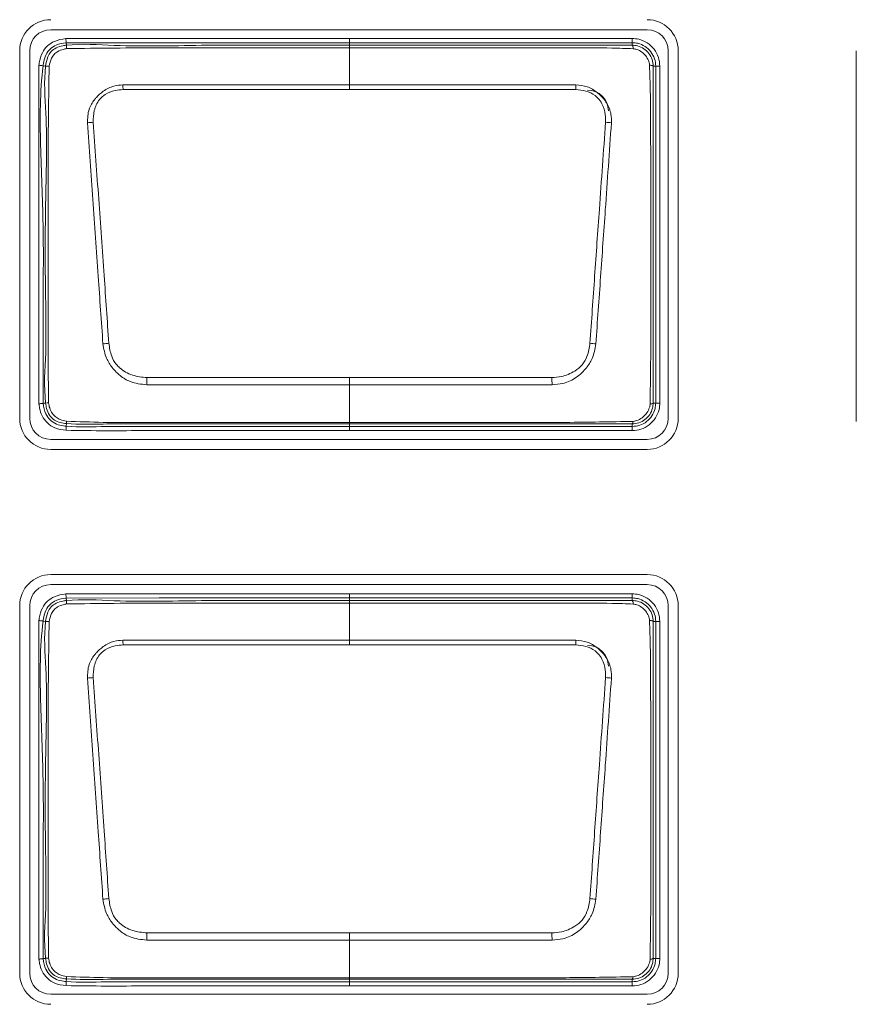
# Model space of a CAD drawing. Header units: millimetres. Extents: x 0 to 1118, y 0 to 864.
# Tile 121 of 256: x 249.48 to 254.51, y 415.21 to 421.13. Entities that reach past the tile are written whole.
import ezdxf

# ---------------------------------------------------------------- set-up
doc = ezdxf.new("R2010")
doc.units = ezdxf.units.MM

msp = doc.modelspace()

# ---------------------------------------------------------------- linework, layer by layer
at = {"color": 7, "linetype": 'Continuous', "lineweight": 15}
for p, q in [((249.6686, 421.0718), (253.2536, 421.0718)), ((249.4823, 420.9458), (249.4823, 418.7358)), ((249.5426, 418.7358), (249.5426, 420.9458)), ((253.3796, 420.9458), (253.3796, 418.7358)), ((253.4399, 418.7358), (253.4399, 420.9458)), ((254.5098, 420.9458), (254.5098, 418.7178)), ((253.2536, 418.6098), (249.6686, 418.6098)), ((249.6686, 418.5495), (253.2536, 418.5495)), ((253.2536, 417.7971), (249.6686, 417.7971)), ((249.6686, 417.7368), (253.2536, 417.7368)), ((249.4823, 417.6108), (249.4823, 415.4008)), ((249.5426, 415.4008), (249.5426, 417.6108)), ((253.3796, 417.6108), (253.3796, 415.4008)), ((253.4399, 415.4008), (253.4399, 417.6108)), ((253.2536, 415.2748), (249.6686, 415.2748))]:
    msp.add_line(p, q, dxfattribs=at)
at = {"color": 9, "linetype": 'Continuous', "lineweight": 0}
for p, q in [((249.7618, 420.9939), (249.7636, 420.9787)), ((251.4636, 420.994), (251.4636, 421.019)), ((251.4636, 421.019), (253.1636, 421.019)), ((251.4636, 420.9787), (251.4636, 420.994)), ((253.1636, 420.994), (251.4636, 420.994)), ((253.1636, 420.994), (253.1636, 421.019)), ((253.1636, 420.9787), (253.1636, 420.994)), ((251.4636, 420.9787), (251.4636, 420.9627)), ((251.4636, 420.7402), (251.4636, 420.9627)), ((249.6382, 420.8534), (249.623, 420.8553)), ((253.3043, 420.8533), (253.289, 420.8533)), ((253.3043, 418.8283), (253.3043, 420.8533)), ((253.3043, 420.8533), (253.3293, 420.8533)), ((253.3293, 420.8533), (253.3293, 418.8283)), ((251.4636, 420.7122), (250.1035, 420.7122)), ((251.4636, 420.7402), (251.4636, 420.7122)), ((252.8237, 420.7122), (251.4636, 420.7122)), ((251.4636, 418.9809), (251.4636, 418.9378)), ((251.4636, 418.7117), (251.4636, 418.9378)), ((249.623, 418.8265), (249.6382, 418.8283)), ((253.289, 418.8283), (253.3043, 418.8283)), ((253.3043, 418.8283), (253.3293, 418.8283)), ((249.7637, 418.7046), (249.7625, 418.6892)), ((251.4636, 418.7117), (251.4636, 418.7031)), ((251.4636, 418.7031), (251.4636, 418.6876)), ((251.4636, 418.6876), (253.1635, 418.6876)), ((251.4636, 418.6626), (251.4636, 418.6876)), ((253.1635, 418.6876), (253.1635, 418.7029)), ((253.1635, 418.6876), (253.1635, 418.6626)), ((253.1635, 418.6626), (251.4636, 418.6626)), ((251.4636, 417.6565), (251.4636, 417.6815)), ((251.4636, 417.6815), (253.1636, 417.6815)), ((253.1636, 417.6565), (253.1636, 417.6815)), ((249.7618, 417.6564), (249.7636, 417.6412)), ((251.4636, 417.6412), (251.4636, 417.6565)), ((253.1636, 417.6565), (251.4636, 417.6565)), ((251.4636, 417.6412), (251.4636, 417.6252)), ((251.4636, 417.4027), (251.4636, 417.6252)), ((253.1636, 417.6412), (253.1636, 417.6565)), ((249.6382, 417.5159), (249.623, 417.5178)), ((253.3043, 417.5158), (253.289, 417.5158)), ((253.3043, 415.4908), (253.3043, 417.5158)), ((253.3043, 417.5158), (253.3293, 417.5158)), ((253.3293, 417.5158), (253.3293, 415.4908)), ((251.4636, 417.3747), (250.1035, 417.3747)), ((251.4636, 417.4027), (251.4636, 417.3747)), ((252.8237, 417.3747), (251.4636, 417.3747)), ((251.4636, 415.6434), (251.4636, 415.6003)), ((251.4636, 415.3742), (251.4636, 415.6003)), ((249.623, 415.489), (249.6382, 415.4908)), ((253.289, 415.4908), (253.3043, 415.4908)), ((253.3043, 415.4908), (253.3293, 415.4908)), ((249.7637, 415.3671), (249.7625, 415.3517)), ((251.4636, 415.3742), (251.4636, 415.3656)), ((251.4636, 415.3656), (251.4636, 415.3501)), ((253.1635, 415.3501), (253.1635, 415.3654)), ((251.4636, 415.3501), (253.1635, 415.3501)), ((251.4636, 415.3251), (251.4636, 415.3501)), ((253.1635, 415.3251), (251.4636, 415.3251)), ((253.1635, 415.3501), (253.1635, 415.3251))]:
    msp.add_line(p, q, dxfattribs=at)
at = {"color": 9, "linetype": 'Continuous', "lineweight": 0, "flags": 128}
for points in [[(249.759, 421.0188), (249.7596, 421.014), (249.7601, 421.0094), (249.7606, 421.0051), (249.761, 421.0014), (249.7613, 420.9983), (249.7616, 420.9959), (249.7618, 420.9945), (249.7618, 420.9939)], [(251.4636, 420.994), (251.4136, 420.994), (251.2136, 420.994), (250.8136, 420.994), (250.3206, 420.994), (249.7618, 420.9939)], [(249.5982, 420.8584), (249.603, 420.8578), (249.6076, 420.8572), (249.6119, 420.8567), (249.6156, 420.8562), (249.6187, 420.8558), (249.621, 420.8555), (249.6225, 420.8554), (249.623, 420.8553)], [(251.4636, 420.7402), (251.7618, 420.7402), (252.8249, 420.7402)], [(250.2471, 418.9809), (251.2999, 418.9809), (251.4636, 418.9809)], [(251.4636, 418.9809), (251.6273, 418.9809), (252.6801, 418.9809)], [(251.4636, 418.9378), (251.1654, 418.9378), (250.2457, 418.9379)], [(252.6815, 418.9379), (251.6273, 418.9378), (251.4636, 418.9378)], [(249.5981, 418.8237), (249.6029, 418.8243), (249.6076, 418.8248), (249.6118, 418.8253), (249.6156, 418.8257), (249.6187, 418.826), (249.621, 418.8263), (249.6224, 418.8265), (249.623, 418.8265)], [(249.7604, 418.6643), (249.7608, 418.6691), (249.7612, 418.6738), (249.7615, 418.678), (249.7618, 418.6818), (249.7621, 418.6849), (249.7623, 418.6872), (249.7624, 418.6887), (249.7625, 418.6892)], [(249.759, 417.6813), (249.7596, 417.6765), (249.7601, 417.6719), (249.7606, 417.6676), (249.761, 417.6639), (249.7613, 417.6608), (249.7616, 417.6584), (249.7618, 417.657), (249.7618, 417.6564)], [(251.4636, 417.6565), (251.4136, 417.6565), (251.2136, 417.6565), (250.8136, 417.6565), (250.3206, 417.6565), (249.7618, 417.6564)], [(249.5982, 417.5209), (249.603, 417.5203), (249.6076, 417.5197), (249.6119, 417.5192), (249.6156, 417.5187), (249.6187, 417.5183), (249.621, 417.518), (249.6225, 417.5179), (249.623, 417.5178)], [(251.4636, 417.4027), (251.7618, 417.4027), (252.8249, 417.4027)], [(251.4636, 415.6003), (251.1654, 415.6003), (250.2457, 415.6004)], [(250.2471, 415.6434), (251.2999, 415.6434), (251.4636, 415.6434)], [(251.4636, 415.6434), (251.6273, 415.6434), (252.6801, 415.6434)], [(252.6815, 415.6004), (251.6273, 415.6003), (251.4636, 415.6003)], [(249.5981, 415.4862), (249.6029, 415.4868), (249.6076, 415.4873), (249.6118, 415.4878), (249.6156, 415.4882), (249.6187, 415.4885), (249.621, 415.4888), (249.6224, 415.489), (249.623, 415.489)], [(249.7604, 415.3268), (249.7608, 415.3316), (249.7612, 415.3363), (249.7615, 415.3405), (249.7618, 415.3443), (249.7621, 415.3474), (249.7623, 415.3497), (249.7624, 415.3512), (249.7625, 415.3517)]]:
    msp.add_lwpolyline(points, dxfattribs=at)
at = {"color": 7, "linetype": 'Continuous', "lineweight": 15}
for centre, radius, start, end in [((249.6686, 420.9458), 0.1863, 90, 180), ((253.2536, 420.9458), 0.1863, 0, 90), ((249.6686, 420.9458), 0.126, 90, 180), ((253.2536, 420.9458), 0.126, 0, 90), ((252.8949, 420.5843), 0.125, 0, 90), ((253.2726, 418.851), 0.028, 266.50979, 305.92225), ((249.6686, 418.7358), 0.1863, 180, 270), ((249.6686, 418.7358), 0.126, 180, 270), ((253.2536, 418.7358), 0.1863, 270, 0), ((253.2536, 418.7358), 0.126, 270, 0), ((249.6686, 417.6108), 0.1863, 90, 180), ((253.2536, 417.6108), 0.1863, 0, 90), ((249.6686, 417.6108), 0.126, 90, 180), ((253.2536, 417.6108), 0.126, 0, 90), ((252.8949, 417.2468), 0.125, 0, 90), ((253.2726, 415.5135), 0.028, 266.51136, 305.92001), ((249.6686, 415.4008), 0.1863, 180, 270), ((249.6686, 415.4008), 0.126, 180, 270), ((253.2536, 415.4008), 0.1863, 270, 0), ((253.2536, 415.4008), 0.126, 270, 0)]:
    msp.add_arc(centre, radius, start, end, dxfattribs=at)
at = {"color": 9, "linetype": 'Continuous', "lineweight": 0}
for centre, radius, start, end in [((249.8584, 420.9717), 0.0951, 175.76046, 188.14263), ((253.1352, 420.9599), 0.0341, 355.97068, 33.64051), ((249.64, 420.7246), 0.1287, 81.47065, 90.81521), ((253.2699, 420.8232), 0.0357, 57.52349, 94.07286), ((242.9159, 420.4288), 7.1932, 2.25796, 2.48116), ((260.0113, 420.4288), 7.1932, 177.51884, 177.74204), ((249.9366, 420.1698), 0.3458, 92.07274, 97.8934), ((252.9906, 420.1699), 0.3457, 82.10627, 87.92774), ((250.109, 418.3308), 0.8617, 96.06853, 98.43046), ((252.8181, 418.3301), 0.8624, 81.57073, 83.93065), ((274.9576, 418.168), 24.7239, 178.11576, 178.21555), ((222.4331, 417.9907), 30.2633, 1.79358, 1.87511), ((249.6401, 418.9467), 0.1184, 269.06615, 277.55406), ((249.8102, 418.7137), 0.0474, 173.40028, 191.0632), ((253.1467, 418.7168), 0.0218, 320.39734, 2.67882), ((249.8584, 417.6342), 0.0951, 175.76049, 188.14262), ((253.1352, 417.6224), 0.0341, 355.97073, 33.64053), ((249.64, 417.3871), 0.1287, 81.47005, 90.81549), ((253.2699, 417.4857), 0.0357, 57.52217, 94.0739), ((242.9133, 417.0912), 7.1958, 2.25799, 2.48111), ((260.014, 417.0912), 7.1958, 177.51889, 177.74201), ((249.9366, 416.8323), 0.3458, 92.07225, 97.89369), ((252.9906, 416.8323), 0.3458, 82.10654, 87.92775), ((250.1091, 414.9927), 0.8623, 96.0694, 98.42959), ((252.8181, 414.9927), 0.8623, 81.57112, 83.93138), ((274.9362, 414.8312), 24.7025, 178.11572, 178.21559), ((222.4688, 414.6543), 30.2275, 1.79354, 1.87516), ((249.6401, 415.6093), 0.1185, 269.06882, 277.54987), ((249.8102, 415.3762), 0.0474, 173.40028, 191.06316), ((253.1467, 415.3793), 0.0218, 320.3978, 2.67862)]:
    msp.add_arc(centre, radius, start, end, dxfattribs=at)
for points, knots in [([(249.5982, 420.8584), (249.5989, 420.8632), (249.6023, 420.8889), (249.6134, 420.9313), (249.647, 420.9761), (249.6958, 421.0084), (249.7358, 421.015), (249.759, 421.0188)], [0, 0, 0, 0, 0.058141, 0.312482, 0.516433, 0.720003, 1, 1, 1, 1]), ([(249.7618, 420.9939), (249.7618, 420.9939), (249.7413, 420.9916), (249.7063, 420.9849), (249.6645, 420.9577), (249.636, 420.9194), (249.6267, 420.8826), (249.6236, 420.8598), (249.623, 420.8553)], [0, 0, 0, 0, 0.000069, 0.287539, 0.483941, 0.679064, 0.936857, 1, 1, 1, 1]), ([(249.759, 421.0188), (249.9462, 421.0189), (250.3206, 421.0191), (250.8888, 421.019), (251.2698, 421.019), (251.4636, 421.019)], [0, 0, 0, 0, 0.3294363, 0.6588715, 1, 1, 1, 1]), ([(249.7636, 420.9787), (249.7636, 420.9787), (249.8557, 420.9892), (250.1446, 420.9671), (250.6093, 420.9827), (251.0816, 420.9782), (251.3658, 420.9786), (251.4636, 420.9787)], [0, 0, 0, 0, 0.000009, 0.16862, 0.498292, 0.827436, 1, 1, 1, 1]), ([(253.1636, 421.019), (253.1767, 421.0181), (253.2083, 421.0159), (253.2554, 420.9949), (253.2969, 420.9568), (253.3242, 420.9075), (253.3276, 420.8711), (253.3293, 420.8533)], [0, 0, 0, 0, 0.151114, 0.365618, 0.580256, 0.795217, 1, 1, 1, 1]), ([(253.3043, 420.8533), (253.3043, 420.8533), (253.3043, 420.8683), (253.2993, 420.8993), (253.2769, 420.9412), (253.2415, 420.9736), (253.2016, 420.9914), (253.1747, 420.9932), (253.1636, 420.994)], [0, 0, 0, 0, 0.000068, 0.204828, 0.419781, 0.634394, 0.848864, 1, 1, 1, 1]), ([(249.7643, 420.9582), (249.7575, 420.9569), (249.7387, 420.9533), (249.7123, 420.943), (249.6885, 420.9244), (249.6682, 420.8951), (249.6627, 420.8691), (249.6591, 420.852)], [0, 0, 0, 0, 0.127496, 0.353032, 0.515865, 0.679685, 1, 1, 1, 1]), ([(251.4636, 420.9627), (251.3642, 420.9627), (251.0799, 420.9627), (250.6088, 420.9624), (250.1417, 420.9635), (249.8596, 420.9596), (249.7643, 420.9582)], [0, 0, 0, 0, 0.1754998, 0.5019175, 0.8316263, 1, 1, 1, 1]), ([(251.4636, 420.9787), (251.6502, 420.9787), (252.0232, 420.9787), (252.4677, 420.9787), (252.8076, 420.9787), (252.9998, 420.9786), (253.124, 420.9787), (253.1636, 420.9787), (253.1636, 420.9787)], [0, 0, 0, 0, 0.329148, 0.658295, 0.784897, 0.928025, 0.999991, 1, 1, 1, 1]), ([(253.1692, 420.9575), (253.1262, 420.9592), (253.0025, 420.964), (252.7976, 420.9623), (252.4737, 420.963), (252.0684, 420.9626), (251.7047, 420.9627), (251.5031, 420.9627), (251.4636, 420.9627)], [0, 0, 0, 0, 0.075738, 0.217696, 0.360253, 0.645411, 0.930556, 1, 1, 1, 1]), ([(253.1636, 420.9787), (253.1636, 420.9787), (253.1741, 420.9788), (253.1986, 420.9757), (253.2344, 420.9598), (253.2652, 420.9307), (253.2847, 420.8941), (253.289, 420.8664), (253.289, 420.8533), (253.289, 420.8533)], [0, 0, 0, 0, 0.0000759, 0.1599034, 0.3740637, 0.5880902, 0.7940912, 0.9999215, 1, 1, 1, 1]), ([(253.2673, 420.8588), (253.2657, 420.8683), (253.2623, 420.8884), (253.2452, 420.9158), (253.2214, 420.9387), (253.1948, 420.9535), (253.1766, 420.9563), (253.1692, 420.9575)], [0, 0, 0, 0, 0.190912, 0.406668, 0.63106, 0.851528, 1, 1, 1, 1]), ([(249.5981, 418.8237), (249.5981, 419.0237), (249.5981, 419.3822), (249.5977, 419.9006), (249.5981, 420.3789), (249.5982, 420.6986), (249.5982, 420.8584)], [0, 0, 0, 0, 0.294817, 0.528637, 0.764318, 1, 1, 1, 1]), ([(249.623, 420.8553), (249.623, 420.8553), (249.6032, 420.6974), (249.6042, 420.3771), (249.6277, 419.9007), (249.6216, 419.3831), (249.6225, 419.0255), (249.623, 418.8265)], [0, 0, 0, 0, 0.000007, 0.235195, 0.471316, 0.705749, 1, 1, 1, 1]), ([(249.6382, 418.8283), (249.6382, 418.8283), (249.6257, 418.9282), (249.644, 419.1293), (249.6358, 419.5269), (249.634, 420.0076), (249.6518, 420.4817), (249.6265, 420.7599), (249.6382, 420.8534), (249.6382, 420.8534)], [0, 0, 0, 0, 0.000007, 0.149192, 0.296265, 0.589843, 0.860506, 0.999993, 1, 1, 1, 1]), ([(249.6591, 420.852), (249.6577, 420.7583), (249.6536, 420.482), (249.652, 420.0074), (249.6529, 419.5272), (249.6525, 419.1294), (249.6546, 418.9297), (249.6557, 418.8293)], [0, 0, 0, 0, 0.138888, 0.409935, 0.703873, 0.851045, 1, 1, 1, 1]), ([(249.8891, 420.5123), (249.8903, 420.5399), (249.8923, 420.5898), (249.921, 420.6392), (249.951, 420.6746), (249.987, 420.7071), (250.0421, 420.7355), (250.0843, 420.7388), (250.1023, 420.7402)], [0, 0, 0, 0, 0.236036, 0.426178, 0.477737, 0.637251, 0.844603, 1, 1, 1, 1]), ([(250.1035, 420.7122), (250.0873, 420.7109), (250.05, 420.7081), (249.9994, 420.6883), (249.9531, 420.6476), (249.926, 420.5873), (249.9247, 420.5393), (249.9241, 420.5154)], [0, 0, 0, 0, 0.16065, 0.369003, 0.524128, 0.762873, 1, 1, 1, 1]), ([(250.1023, 420.7402), (250.1521, 420.74), (250.3013, 420.7396), (250.5498, 420.7405), (250.8513, 420.7401), (251.1558, 420.7402), (251.361, 420.7402), (251.4636, 420.7402)], [0, 0, 0, 0, 0.109645, 0.328736, 0.547828, 0.773915, 1, 1, 1, 1]), ([(253.0031, 420.5154), (253.0032, 420.5305), (253.0035, 420.5686), (252.9875, 420.6195), (252.9628, 420.6575), (252.9306, 420.6853), (252.8853, 420.7067), (252.8442, 420.7104), (252.8237, 420.7122)], [0, 0, 0, 0, 0.15004, 0.377629, 0.518716, 0.593823, 0.797706, 1, 1, 1, 1]), ([(252.8249, 420.7402), (252.8478, 420.738), (252.8946, 420.7335), (252.9429, 420.7038), (252.9795, 420.6711), (253.0117, 420.6332), (253.0297, 420.5924), (253.0382, 420.5495), (253.0382, 420.5295), (253.0381, 420.5123)], [0, 0, 0, 0, 0.196951, 0.400471, 0.477525, 0.621983, 0.827103, 0.852196, 1, 1, 1, 1]), ([(249.9827, 419.1831), (249.9731, 419.319), (249.9526, 419.6086), (249.9211, 420.0518), (249.8998, 420.3587), (249.8891, 420.5123)], [0, 0, 0, 0, 0.306049, 0.652529, 1, 1, 1, 1]), ([(249.9241, 420.5154), (249.9351, 420.362), (249.957, 420.0554), (249.9884, 419.6126), (250.0085, 419.3231), (250.0179, 419.1876)], [0, 0, 0, 0, 0.347304, 0.694424, 1, 1, 1, 1]), ([(252.9093, 419.1876), (252.9186, 419.322), (252.9373, 419.5906), (252.9685, 420.0335), (252.9906, 420.3413), (253.0031, 420.5154)], [0, 0, 0, 0, 0.3029741, 0.6058251, 1, 1, 1, 1]), ([(253.0381, 420.5123), (253.0259, 420.338), (253.0044, 420.0299), (252.9731, 419.5867), (252.9541, 419.3178), (252.9445, 419.1831)], [0, 0, 0, 0, 0.394267, 0.696552, 1, 1, 1, 1]), ([(250.2457, 418.9379), (250.2117, 418.9416), (250.154, 418.9478), (250.0947, 418.984), (250.0602, 419.0145), (250.0315, 419.0488), (249.9967, 419.1027), (249.9878, 419.1539), (249.9827, 419.1831)], [0, 0, 0, 0, 0.256993, 0.435754, 0.518338, 0.608051, 0.775867, 1, 1, 1, 1]), ([(250.0179, 419.1876), (250.022, 419.1614), (250.029, 419.1164), (250.0555, 419.0669), (250.0963, 419.0252), (250.1583, 418.99), (250.2175, 418.9839), (250.2471, 418.9809)], [0, 0, 0, 0, 0.231466, 0.397412, 0.481537, 0.74157, 1, 1, 1, 1]), ([(252.6801, 418.9809), (252.6995, 418.9822), (252.7478, 418.9856), (252.8114, 419.013), (252.8653, 419.0557), (252.8978, 419.1149), (252.9051, 419.1609), (252.9093, 419.1876)], [0, 0, 0, 0, 0.169426, 0.422531, 0.593645, 0.763575, 1, 1, 1, 1]), ([(252.9445, 419.1831), (252.9392, 419.1533), (252.9299, 419.1009), (252.8878, 419.0364), (252.8353, 418.9827), (252.7835, 418.9563), (252.7301, 418.9414), (252.7034, 418.9394), (252.6815, 418.9379)], [0, 0, 0, 0, 0.229046, 0.401206, 0.578036, 0.797364, 0.833568, 1, 1, 1, 1]), ([(249.7604, 418.6643), (249.7371, 418.6672), (249.6959, 418.6722), (249.6466, 418.7071), (249.6148, 418.7488), (249.6025, 418.7903), (249.5993, 418.815), (249.5981, 418.8237)], [0, 0, 0, 0, 0.276625, 0.489449, 0.702471, 0.894255, 1, 1, 1, 1]), ([(249.623, 418.8265), (249.623, 418.8265), (249.6257, 418.8048), (249.6322, 418.7672), (249.6643, 418.7254), (249.7016, 418.6991), (249.7367, 418.6917), (249.7571, 418.6897), (249.7625, 418.6892)], [0, 0, 0, 0, 0.000069, 0.304096, 0.511825, 0.715974, 0.924842, 1, 1, 1, 1]), ([(249.7637, 418.7046), (249.7637, 418.7046), (249.7509, 418.7056), (249.7257, 418.7085), (249.6888, 418.7242), (249.6588, 418.7543), (249.6429, 418.7918), (249.6396, 418.8173), (249.6382, 418.8283), (249.6382, 418.8283)], [0, 0, 0, 0, 0.000076, 0.197335, 0.387981, 0.604749, 0.83111, 0.999923, 1, 1, 1, 1]), ([(249.6557, 418.8293), (249.6575, 418.8189), (249.6614, 418.7969), (249.676, 418.7662), (249.6989, 418.7425), (249.7285, 418.7257), (249.7506, 418.7215), (249.7631, 418.7191)], [0, 0, 0, 0, 0.189122, 0.39968, 0.598828, 0.771957, 1, 1, 1, 1]), ([(253.1635, 418.6876), (253.1786, 418.689), (253.2095, 418.6919), (253.2515, 418.7151), (253.2838, 418.7504), (253.3016, 418.7903), (253.3035, 418.8172), (253.3043, 418.8283)], [0, 0, 0, 0, 0.2046745, 0.4198391, 0.6343896, 0.8487986, 1, 1, 1, 1]), ([(253.3293, 418.8283), (253.3284, 418.8152), (253.3262, 418.7836), (253.3052, 418.7365), (253.2671, 418.695), (253.2177, 418.6677), (253.1813, 418.6643), (253.1635, 418.6626)], [0, 0, 0, 0, 0.1511849, 0.365637, 0.5802245, 0.7954046, 1, 1, 1, 1]), ([(253.1685, 418.7178), (253.1788, 418.7199), (253.201, 418.7243), (253.2293, 418.7437), (253.2527, 418.7693), (253.2672, 418.7965), (253.2698, 418.8155), (253.2709, 418.823)], [0, 0, 0, 0, 0.1974661, 0.4278925, 0.6367902, 0.855626, 1, 1, 1, 1]), ([(249.7625, 418.6892), (249.7625, 418.6892), (249.8422, 418.683), (250.0034, 418.6882), (250.3253, 418.6872), (250.6899, 418.6877), (251.0961, 418.6876), (251.3411, 418.6876), (251.4636, 418.6876)], [0, 0, 0, 0, 0.000009, 0.1411, 0.283603, 0.567928, 0.783964, 1, 1, 1, 1]), ([(249.7631, 418.7191), (249.8367, 418.7164), (250.0536, 418.7083), (250.414, 418.7128), (250.8442, 418.7114), (251.1941, 418.7117), (251.4006, 418.7117), (251.4636, 418.7117)], [0, 0, 0, 0, 0.129882, 0.38275, 0.635798, 0.888847, 1, 1, 1, 1]), ([(251.4636, 418.7031), (251.2762, 418.7031), (250.9014, 418.7033), (250.4082, 418.7023), (250.0292, 418.7044), (249.837, 418.6983), (249.7637, 418.7046), (249.7637, 418.7046)], [0, 0, 0, 0, 0.330741, 0.661483, 0.870168, 0.999991, 1, 1, 1, 1]), ([(251.4636, 418.7117), (251.4969, 418.7117), (251.6636, 418.7116), (252.0969, 418.7122), (252.6319, 418.7085), (253.0335, 418.7155), (253.1685, 418.7178)], [0, 0, 0, 0, 0.058652, 0.293263, 0.762484, 1, 1, 1, 1]), ([(253.1635, 418.7029), (253.0298, 418.703), (252.6309, 418.7031), (252.0642, 418.703), (251.6312, 418.703), (251.4636, 418.7031)], [0, 0, 0, 0, 0.2359968, 0.7041638, 1, 1, 1, 1]), ([(251.4636, 418.6626), (251.4469, 418.6626), (251.3636, 418.6626), (251.0136, 418.6626), (250.624, 418.6622), (250.2204, 418.6629), (250.0027, 418.6608), (249.8412, 418.6632), (249.7604, 418.6643)], [0, 0, 0, 0, 0.029356, 0.146782, 0.616487, 0.715592, 0.857623, 1, 1, 1, 1]), ([(249.5982, 417.5209), (249.5989, 417.5257), (249.6023, 417.5514), (249.6134, 417.5938), (249.647, 417.6386), (249.6958, 417.6709), (249.7358, 417.6775), (249.759, 417.6813)], [0, 0, 0, 0, 0.058142, 0.312482, 0.516433, 0.720003, 1, 1, 1, 1]), ([(249.759, 417.6813), (249.9462, 417.6814), (250.3206, 417.6816), (250.8888, 417.6815), (251.2698, 417.6815), (251.4636, 417.6815)], [0, 0, 0, 0, 0.3294363, 0.6588715, 1, 1, 1, 1]), ([(253.1636, 417.6815), (253.1767, 417.6806), (253.2083, 417.6784), (253.2554, 417.6574), (253.2969, 417.6193), (253.3242, 417.57), (253.3276, 417.5336), (253.3293, 417.5158)], [0, 0, 0, 0, 0.151114, 0.365617, 0.580256, 0.795217, 1, 1, 1, 1]), ([(249.7618, 417.6564), (249.7618, 417.6564), (249.7413, 417.6539), (249.7063, 417.6474), (249.6645, 417.6202), (249.636, 417.5819), (249.6267, 417.5451), (249.6236, 417.5223), (249.623, 417.5178)], [0, 0, 0, 0, 0.0000696, 0.2875385, 0.4839411, 0.6790641, 0.9368571, 1, 1, 1, 1]), ([(249.7643, 417.6207), (249.7575, 417.6194), (249.7387, 417.6158), (249.7123, 417.6055), (249.6885, 417.5869), (249.6682, 417.5576), (249.6627, 417.5316), (249.6591, 417.5145)], [0, 0, 0, 0, 0.127496, 0.353032, 0.515865, 0.679685, 1, 1, 1, 1]), ([(249.7636, 417.6412), (249.7636, 417.6412), (249.8557, 417.6513), (250.1446, 417.6299), (250.6093, 417.645), (251.0816, 417.6407), (251.3658, 417.6411), (251.4636, 417.6412)], [0, 0, 0, 0, 0.000009, 0.16862, 0.498292, 0.827436, 1, 1, 1, 1]), ([(251.4636, 417.6252), (251.3642, 417.6252), (251.0799, 417.6252), (250.6088, 417.6249), (250.1417, 417.626), (249.8596, 417.6221), (249.7643, 417.6207)], [0, 0, 0, 0, 0.1755, 0.501918, 0.831626, 1, 1, 1, 1]), ([(251.4636, 417.6412), (251.6502, 417.6412), (252.0232, 417.6412), (252.4677, 417.6412), (252.8076, 417.6412), (252.9998, 417.6411), (253.124, 417.6412), (253.1636, 417.6412), (253.1636, 417.6412)], [0, 0, 0, 0, 0.329148, 0.658295, 0.784897, 0.928025, 0.999991, 1, 1, 1, 1]), ([(253.1692, 417.62), (253.1262, 417.6217), (253.0025, 417.6265), (252.7976, 417.6248), (252.4737, 417.6255), (252.0684, 417.6251), (251.7047, 417.6252), (251.5031, 417.6252), (251.4636, 417.6252)], [0, 0, 0, 0, 0.075738, 0.217696, 0.360253, 0.645411, 0.930556, 1, 1, 1, 1]), ([(253.3043, 417.5158), (253.3043, 417.5158), (253.3043, 417.5308), (253.2993, 417.5618), (253.2769, 417.6037), (253.2415, 417.6361), (253.2016, 417.6539), (253.1747, 417.6557), (253.1636, 417.6565)], [0, 0, 0, 0, 0.000069, 0.204828, 0.419781, 0.634394, 0.848864, 1, 1, 1, 1]), ([(253.1636, 417.6412), (253.1636, 417.6412), (253.1741, 417.6412), (253.1986, 417.6382), (253.2344, 417.6223), (253.2652, 417.5932), (253.2847, 417.5566), (253.289, 417.5289), (253.289, 417.5158), (253.289, 417.5158)], [0, 0, 0, 0, 0.000076, 0.159903, 0.374063, 0.58809, 0.794091, 0.999921, 1, 1, 1, 1]), ([(253.2673, 417.5213), (253.2657, 417.5308), (253.2623, 417.5509), (253.2452, 417.5783), (253.2214, 417.6012), (253.1948, 417.616), (253.1766, 417.6188), (253.1692, 417.62)], [0, 0, 0, 0, 0.190911, 0.406668, 0.63106, 0.851528, 1, 1, 1, 1]), ([(249.5981, 415.4862), (249.5981, 415.6862), (249.5981, 416.0447), (249.5977, 416.5631), (249.5981, 417.0414), (249.5982, 417.3611), (249.5982, 417.5209)], [0, 0, 0, 0, 0.294817, 0.528637, 0.764318, 1, 1, 1, 1]), ([(249.623, 417.5178), (249.623, 417.5178), (249.603, 417.36), (249.6043, 417.0396), (249.6277, 416.5632), (249.6216, 416.0456), (249.6225, 415.688), (249.623, 415.489)], [0, 0, 0, 0, 0.000007, 0.235195, 0.471316, 0.705749, 1, 1, 1, 1]), ([(249.6382, 415.4908), (249.6382, 415.4908), (249.6257, 415.5907), (249.644, 415.7918), (249.6358, 416.1894), (249.634, 416.6701), (249.6518, 417.1442), (249.6265, 417.4224), (249.6382, 417.5159), (249.6382, 417.5159)], [0, 0, 0, 0, 0.000007, 0.149191, 0.296265, 0.589843, 0.860506, 0.999993, 1, 1, 1, 1]), ([(249.6591, 417.5145), (249.6577, 417.4208), (249.6536, 417.1445), (249.652, 416.6699), (249.6529, 416.1897), (249.6525, 415.7919), (249.6546, 415.5922), (249.6557, 415.4918)], [0, 0, 0, 0, 0.138888, 0.409935, 0.703873, 0.851045, 1, 1, 1, 1]), ([(249.8891, 417.1748), (249.8903, 417.2024), (249.8923, 417.2523), (249.921, 417.3017), (249.951, 417.3371), (249.987, 417.3696), (250.0421, 417.398), (250.0843, 417.4013), (250.1023, 417.4027)], [0, 0, 0, 0, 0.236036, 0.426178, 0.477738, 0.63725, 0.844603, 1, 1, 1, 1]), ([(250.1035, 417.3747), (250.0873, 417.3734), (250.05, 417.3706), (249.9994, 417.3508), (249.9531, 417.3101), (249.926, 417.2498), (249.9247, 417.2018), (249.9241, 417.1779)], [0, 0, 0, 0, 0.16065, 0.369003, 0.524127, 0.762872, 1, 1, 1, 1]), ([(250.1023, 417.4027), (250.1521, 417.4025), (250.3013, 417.4021), (250.5498, 417.403), (250.8513, 417.4026), (251.1558, 417.4027), (251.361, 417.4027), (251.4636, 417.4027)], [0, 0, 0, 0, 0.1096454, 0.3287361, 0.547828, 0.7739147, 1, 1, 1, 1]), ([(253.0031, 417.1779), (253.0032, 417.193), (253.0035, 417.2311), (252.9875, 417.282), (252.9628, 417.32), (252.9306, 417.3478), (252.8853, 417.3692), (252.8442, 417.3729), (252.8237, 417.3747)], [0, 0, 0, 0, 0.15004, 0.377629, 0.518716, 0.593823, 0.797706, 1, 1, 1, 1]), ([(252.8249, 417.4027), (252.8478, 417.4005), (252.8946, 417.396), (252.9429, 417.3663), (252.9795, 417.3336), (253.0117, 417.2957), (253.0297, 417.2549), (253.0382, 417.212), (253.0382, 417.192), (253.0381, 417.1748)], [0, 0, 0, 0, 0.196951, 0.400471, 0.477525, 0.621983, 0.827103, 0.852196, 1, 1, 1, 1]), ([(249.9827, 415.8456), (249.9731, 415.9815), (249.9526, 416.2711), (249.9211, 416.7143), (249.8998, 417.0212), (249.8891, 417.1748)], [0, 0, 0, 0, 0.306049, 0.652529, 1, 1, 1, 1]), ([(249.9241, 417.1779), (249.9351, 417.0245), (249.957, 416.7179), (249.9884, 416.2751), (250.0085, 415.9856), (250.0179, 415.8501)], [0, 0, 0, 0, 0.347304, 0.694424, 1, 1, 1, 1]), ([(252.9093, 415.8501), (252.9186, 415.9845), (252.9373, 416.2531), (252.9685, 416.696), (252.9906, 417.0038), (253.0031, 417.1779)], [0, 0, 0, 0, 0.302974, 0.605825, 1, 1, 1, 1]), ([(253.0381, 417.1748), (253.0259, 417.0005), (253.0044, 416.6924), (252.9731, 416.2492), (252.9541, 415.9803), (252.9445, 415.8457)], [0, 0, 0, 0, 0.394267, 0.696552, 1, 1, 1, 1]), ([(250.2457, 415.6004), (250.2117, 415.6041), (250.154, 415.6103), (250.0947, 415.6465), (250.0602, 415.677), (250.0315, 415.7113), (249.9967, 415.7652), (249.9878, 415.8164), (249.9827, 415.8456)], [0, 0, 0, 0, 0.2569934, 0.4357541, 0.5183382, 0.6080511, 0.7758678, 1, 1, 1, 1]), ([(250.0179, 415.8501), (250.022, 415.8239), (250.029, 415.7789), (250.0555, 415.7294), (250.0963, 415.6877), (250.1583, 415.6525), (250.2175, 415.6464), (250.2471, 415.6434)], [0, 0, 0, 0, 0.231466, 0.397413, 0.481537, 0.74157, 1, 1, 1, 1]), ([(252.6801, 415.6434), (252.6995, 415.6447), (252.7478, 415.6481), (252.8114, 415.6755), (252.8653, 415.7182), (252.8978, 415.7774), (252.9051, 415.8234), (252.9093, 415.8501)], [0, 0, 0, 0, 0.169426, 0.422531, 0.593645, 0.763575, 1, 1, 1, 1]), ([(252.9445, 415.8457), (252.9392, 415.8158), (252.9299, 415.7634), (252.8878, 415.6989), (252.8353, 415.6452), (252.7835, 415.6188), (252.7301, 415.6039), (252.7034, 415.6019), (252.6815, 415.6004)], [0, 0, 0, 0, 0.229047, 0.401206, 0.578036, 0.797363, 0.833568, 1, 1, 1, 1]), ([(249.7604, 415.3268), (249.7371, 415.3297), (249.6959, 415.3347), (249.6466, 415.3696), (249.6148, 415.4113), (249.6025, 415.4528), (249.5993, 415.4775), (249.5981, 415.4862)], [0, 0, 0, 0, 0.276625, 0.489449, 0.702471, 0.894255, 1, 1, 1, 1]), ([(249.623, 415.489), (249.623, 415.489), (249.6257, 415.4673), (249.6322, 415.4297), (249.6643, 415.3879), (249.7016, 415.3616), (249.7367, 415.3542), (249.7571, 415.3522), (249.7625, 415.3517)], [0, 0, 0, 0, 0.000069, 0.304096, 0.511826, 0.715974, 0.924843, 1, 1, 1, 1]), ([(249.7637, 415.3671), (249.7637, 415.3671), (249.7509, 415.3683), (249.7257, 415.371), (249.6888, 415.3867), (249.6588, 415.4168), (249.6429, 415.4543), (249.6396, 415.4798), (249.6382, 415.4908), (249.6382, 415.4908)], [0, 0, 0, 0, 0.000077, 0.197335, 0.387981, 0.604749, 0.831109, 0.999923, 1, 1, 1, 1]), ([(249.6557, 415.4918), (249.6575, 415.4814), (249.6614, 415.4594), (249.676, 415.4287), (249.6989, 415.405), (249.7285, 415.3882), (249.7506, 415.384), (249.7631, 415.3816)], [0, 0, 0, 0, 0.189123, 0.399679, 0.598827, 0.771957, 1, 1, 1, 1]), ([(253.1635, 415.3501), (253.1786, 415.3515), (253.2095, 415.3544), (253.2515, 415.3776), (253.2838, 415.4129), (253.3016, 415.4528), (253.3035, 415.4797), (253.3043, 415.4908)], [0, 0, 0, 0, 0.204675, 0.419839, 0.63439, 0.848799, 1, 1, 1, 1]), ([(253.3293, 415.4908), (253.3284, 415.4777), (253.3262, 415.4461), (253.3052, 415.399), (253.2671, 415.3575), (253.2177, 415.3302), (253.1813, 415.3268), (253.1635, 415.3251)], [0, 0, 0, 0, 0.151184, 0.365637, 0.580224, 0.795404, 1, 1, 1, 1]), ([(253.1685, 415.3803), (253.1788, 415.3824), (253.201, 415.3868), (253.2293, 415.4062), (253.2527, 415.4318), (253.2672, 415.459), (253.2698, 415.478), (253.2709, 415.4855)], [0, 0, 0, 0, 0.197466, 0.427892, 0.63679, 0.855627, 1, 1, 1, 1]), ([(249.7631, 415.3816), (249.8367, 415.3789), (250.0536, 415.3708), (250.414, 415.3753), (250.8442, 415.3739), (251.1941, 415.3742), (251.4006, 415.3742), (251.4636, 415.3742)], [0, 0, 0, 0, 0.129882, 0.38275, 0.635798, 0.888847, 1, 1, 1, 1]), ([(251.4636, 415.3656), (251.2762, 415.3656), (250.9014, 415.3656), (250.4082, 415.3655), (250.0291, 415.3656), (249.8371, 415.3625), (249.7637, 415.3671), (249.7637, 415.3671)], [0, 0, 0, 0, 0.3307415, 0.6614829, 0.8701683, 0.9999912, 1, 1, 1, 1]), ([(251.4636, 415.3742), (251.4969, 415.3742), (251.6636, 415.3741), (252.0969, 415.3747), (252.6319, 415.371), (253.0335, 415.378), (253.1685, 415.3803)], [0, 0, 0, 0, 0.0586524, 0.2932631, 0.7624835, 1, 1, 1, 1]), ([(253.1635, 415.3654), (253.0298, 415.3655), (252.6309, 415.3656), (252.0642, 415.3655), (251.6312, 415.3655), (251.4636, 415.3656)], [0, 0, 0, 0, 0.2359968, 0.7041638, 1, 1, 1, 1]), ([(251.4636, 415.3251), (251.4469, 415.3251), (251.3636, 415.3251), (251.0136, 415.3251), (250.624, 415.3247), (250.2204, 415.3254), (250.0027, 415.3233), (249.8412, 415.3257), (249.7604, 415.3268)], [0, 0, 0, 0, 0.029356, 0.146782, 0.6164873, 0.715592, 0.857623, 1, 1, 1, 1]), ([(249.7625, 415.3517), (249.7625, 415.3517), (249.8421, 415.3443), (250.0034, 415.3513), (250.3252, 415.3494), (250.6899, 415.3503), (251.0961, 415.3501), (251.3411, 415.3501), (251.4636, 415.3501)], [0, 0, 0, 0, 0.000009, 0.141101, 0.283603, 0.567928, 0.783964, 1, 1, 1, 1])]:
    msp.add_open_spline(points, degree=3, knots=knots, dxfattribs=at)
at = {"color": 7, "linetype": 'Continuous', "lineweight": 15}
for points, knots in [([(249.6382, 420.8534), (249.6382, 420.8534), (249.6405, 420.8723), (249.646, 420.9039), (249.6701, 420.9414), (249.702, 420.9652), (249.735, 420.9749), (249.7564, 420.9779), (249.7635, 420.9787), (249.7636, 420.9787)], [0, 0, 0, 0, 0.000076, 0.292144, 0.481326, 0.668502, 0.889296, 0.999923, 1, 1, 1, 1]), ([(253.2709, 418.823), (253.2723, 418.9298), (253.2751, 419.1418), (253.2744, 419.5642), (253.2748, 419.9815), (253.2742, 420.3445), (253.2735, 420.5474), (253.2727, 420.702), (253.2692, 420.8055), (253.2673, 420.8588)], [0, 0, 0, 0, 0.157294, 0.312474, 0.622468, 0.772195, 0.847355, 0.921427, 1, 1, 1, 1]), ([(253.289, 420.8533), (253.289, 420.8533), (253.289, 420.8022), (253.2889, 420.7004), (253.289, 420.5476), (253.2889, 420.3444), (253.289, 419.9816), (253.289, 419.5644), (253.2889, 419.1438), (253.289, 418.9335), (253.289, 418.8283), (253.289, 418.8283)], [0, 0, 0, 0, 0.000007, 0.075686, 0.150989, 0.226275, 0.376845, 0.688419, 0.844208, 0.999993, 1, 1, 1, 1]), ([(253.289, 418.8283), (253.289, 418.8283), (253.289, 418.818), (253.2859, 418.7931), (253.27, 418.7577), (253.2413, 418.7269), (253.2044, 418.7074), (253.1771, 418.7029), (253.1636, 418.7029), (253.1636, 418.7029)], [0, 0, 0, 0, 0.0000783, 0.1620679, 0.3721563, 0.5859762, 0.7931084, 0.9999241, 1, 1, 1, 1]), ([(253.1636, 418.7029), (253.1636, 418.7029), (253.1636, 418.7029), (253.1636, 418.7029), (253.1635, 418.7029)], [0, 0, 0, 0, 0.23202, 1, 1, 1, 1]), ([(249.6382, 417.5159), (249.6382, 417.5159), (249.6405, 417.5348), (249.646, 417.5664), (249.6701, 417.6039), (249.702, 417.6277), (249.735, 417.6374), (249.7564, 417.6404), (249.7635, 417.6412), (249.7636, 417.6412)], [0, 0, 0, 0, 0.000077, 0.292144, 0.481326, 0.668502, 0.889296, 0.999923, 1, 1, 1, 1]), ([(253.2709, 415.4855), (253.2723, 415.5923), (253.2751, 415.8043), (253.2744, 416.2267), (253.2748, 416.644), (253.2742, 417.007), (253.2735, 417.2099), (253.2727, 417.3645), (253.2692, 417.468), (253.2673, 417.5213)], [0, 0, 0, 0, 0.157294, 0.312475, 0.622468, 0.772195, 0.847355, 0.921427, 1, 1, 1, 1]), ([(253.289, 417.5158), (253.289, 417.5158), (253.289, 417.4647), (253.2889, 417.3629), (253.289, 417.2101), (253.2889, 417.0069), (253.289, 416.6441), (253.289, 416.2269), (253.2889, 415.8063), (253.289, 415.596), (253.289, 415.4908), (253.289, 415.4908)], [0, 0, 0, 0, 0.000007, 0.075686, 0.150989, 0.226275, 0.376845, 0.688419, 0.844208, 0.999993, 1, 1, 1, 1]), ([(253.289, 415.4908), (253.289, 415.4908), (253.289, 415.4805), (253.2859, 415.4556), (253.27, 415.4202), (253.2413, 415.3894), (253.2044, 415.3699), (253.1771, 415.3654), (253.1636, 415.3654), (253.1636, 415.3654)], [0, 0, 0, 0, 0.0000783, 0.162068, 0.3721555, 0.5859755, 0.7931084, 0.9999241, 1, 1, 1, 1]), ([(253.1636, 415.3654), (253.1636, 415.3654), (253.1636, 415.3654), (253.1636, 415.3654), (253.1635, 415.3654)], [0, 0, 0, 0, 0.23202, 1, 1, 1, 1])]:
    msp.add_open_spline(points, degree=3, knots=knots, dxfattribs=at)

doc.saveas('drawing.dxf')
